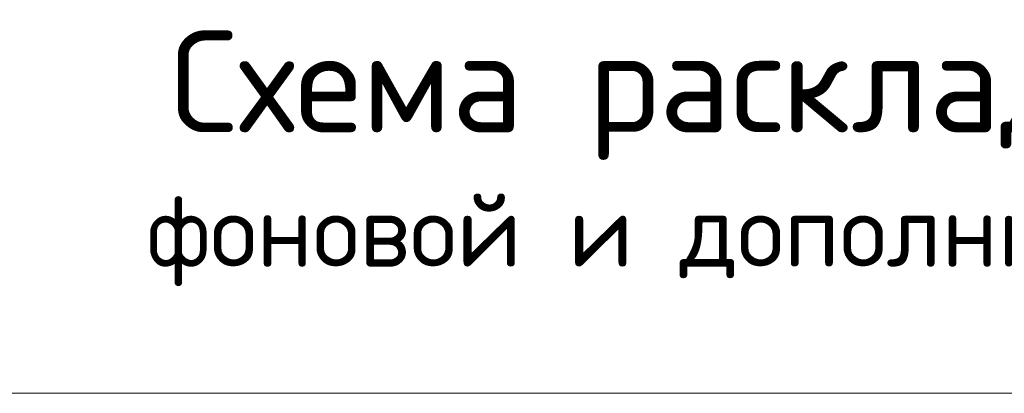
# Model space of a CAD drawing. Header units: metres. Extents: x -38 to 97, y -15 to 21.
# Tile 234 of 256: x 76.12 to 76.628, y 8.472 to 8.665. Entities that reach past the tile are written whole.
import ezdxf

# ---------------------------------------------------------------- set-up
doc = ezdxf.new("R2010")
doc.units = ezdxf.units.M
doc.layers.add('XR$6$Текст_ примечание', color=7, linetype='Continuous', lineweight=13)

msp = doc.modelspace()

# ---------------------------------------------------------------- linework, layer by layer
at = {"layer": 'XR$6$Текст_ примечание', "color": 7, "linetype": 'Continuous', "lineweight": 13, "transparency": 33554687}
msp.add_line((86.41979, 8.47171), (67.91979, 8.47171), dxfattribs=at)

# ---------------------------------------------------------------- texts
at = {"color": 7, "linetype": 'Continuous', "lineweight": 13, "transparency": 33554687, "insert": (76.64119, 8.65893), "char_height": 0.0525, "width": 1.2320438, "attachment_point": 2, "line_spacing_factor": 0.963855}
msp.add_mtext('\\A1;{\\fISOCPEUR|i0|b0;\\H0.052500;\\W1.000000;\\C7;Схема раскладки стержней}\\P{\\fISOCPEUR|i0|b0;\\H0.037500;\\W1.000000;\\C7;фоновой и дополнительной арматуры}\\P', dxfattribs=at)
msp.add_mtext('\\A1;{\\fISOCPEUR|i0|b0;\\H0.052500;\\W1.000000;\\C7;Схема раскладки стержней}\\P{\\fISOCPEUR|i0|b0;\\H0.037500;\\W1.000000;\\C7;фоновой и дополнительной арматуры}\\P', dxfattribs=at)
msp.add_mtext('\\A1;{\\fISOCPEUR|i0|b0;\\H0.052500;\\W1.000000;\\C7;Схема раскладки стержней}\\P{\\fISOCPEUR|i0|b0;\\H0.037500;\\W1.000000;\\C7;фоновой и дополнительной арматуры}\\P', dxfattribs=at)

doc.saveas('drawing.dxf')
